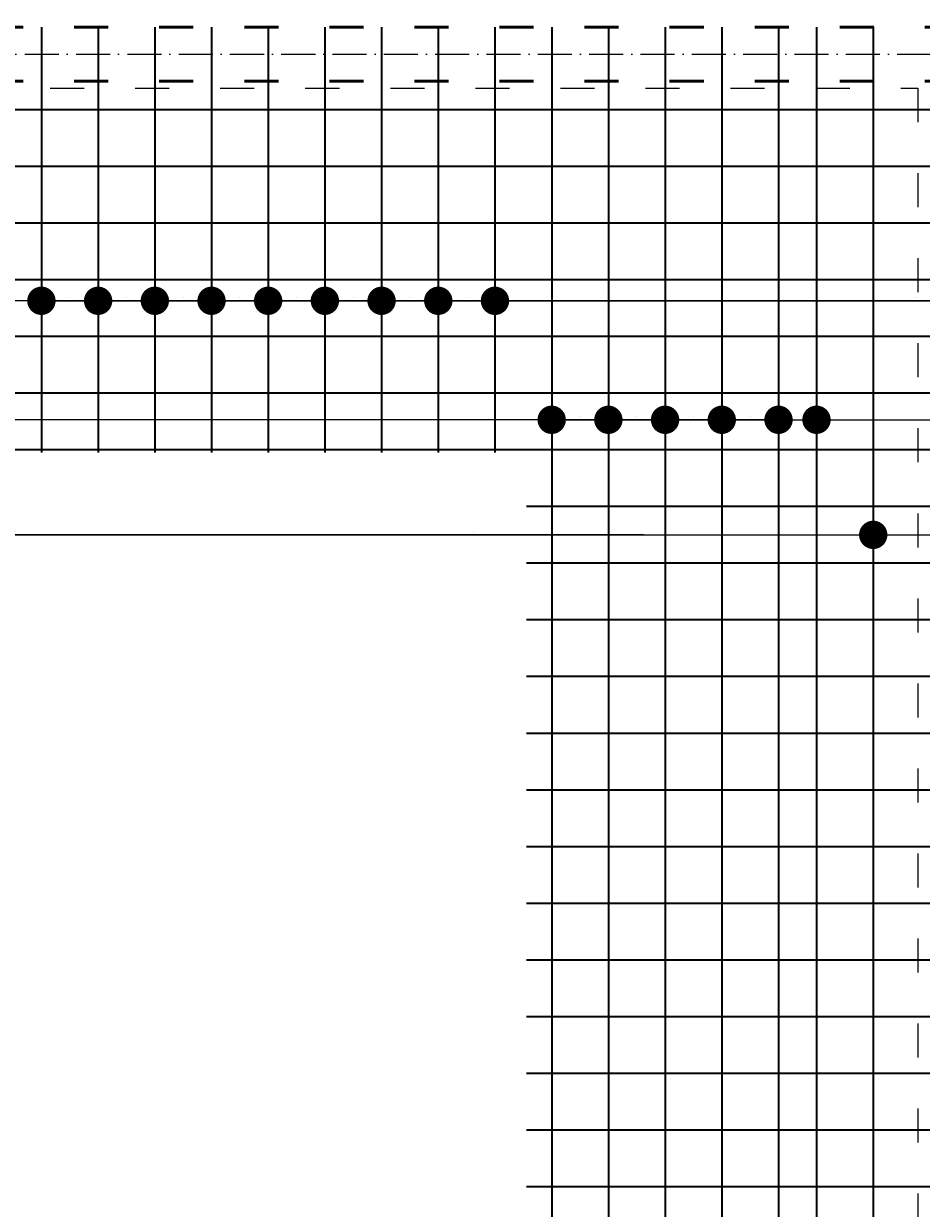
# Model space of a CAD drawing. Header units: millimetres. Extents: x 300938 to 312016, y 11971 to 20881.
# Tile 82 of 239: x 309081 to 309398, y 14872 to 15290. Entities that reach past the tile are written whole.
import ezdxf

# ---------------------------------------------------------------- set-up
doc = ezdxf.new("R2010")
doc.units = ezdxf.units.MM
doc.linetypes.add('ACAD_ISO03W100', pattern=[30, 12, -18])
doc.linetypes.add('ACAD_ISO10W100', pattern=[18, 12, -3, 0, -3])
for name, color, linetype, lineweight in [('konstrukcja wymiary', 1, 'Continuous', 13), ('osie', 5, 'ACAD_ISO10W100', 13), ('zbrojenie', 4, 'Continuous', 50), ('zbrojenie płyty', 141, 'Continuous', 35)]:
    doc.layers.add(name, color=color, linetype=linetype, lineweight=lineweight)
doc.layers.add('przerywane', color=6, linetype='ACAD_ISO03W100')
doc.styles.add('KONSTRUKCJA', font='romand.shx', dxfattribs={"oblique": 10})
doc.styles.get("Standard").update_dxf_attribs({"font": 'romand.shx', "oblique": 10})
doc.dimstyles.new('150', dxfattribs={"dimtxt": 10, "dimasz": 7, "dimexe": 1.25, "dimexo": 0.625, "dimgap": 3, "dimtad": 1, "dimdec": 0, "dimrnd": 0.5, "dimtxsty": 'KONSTRUKCJA', "dimblk": 'ARCHTICK', "dimcen": 2.5, "dimadec": 0, "dimazin": 0, "dimtfac": 1, "dimtdec": 0, "dimtix": 1, "dimtmove": 0, "dimatfit": 3, "dimfxl": 4, "dimfxlon": 1, "dimarcsym": 0})
doc.dimstyles.new('kropki', dxfattribs={"dimtxt": 0.001, "dimasz": 10, "dimexe": 1.25, "dimexo": 0.625, "dimgap": 1, "dimtad": 1, "dimtxsty": 'Standard', "dimblk": 'DOT', "dimcen": 2.5, "dimadec": 0, "dimazin": 0, "dimtfac": 1, "dimtmove": 0, "dimatfit": 3, "dimfxl": 1, "dimfxlon": 1, "dimarcsym": 0})

# ---------------------------------------------------------------- blocks, each defined once
blk = doc.blocks.new('_ArchTick')
at = {"color": 0, "linetype": 'ByBlock', "lineweight": 13, "const_width": 0.15}
blk.add_lwpolyline([(-0.5, -0.5), (0.5, 0.5)], dxfattribs=at)
blk = doc.blocks.new('*D2124')
at = {"layer": 'Defpoints', "color": 0, "transparency": 16777216}
for p in [(309164.63, 15501.22), (309164.63, 14393.22), (309000.63, 14353.22)]:
    blk.add_point(p, dxfattribs=at)
at = {"layer": 'konstrukcja wymiary', "color": 0, "lineweight": -2, "transparency": 16777216}
for p, q in [((309000.63, 15497.22), (309000.63, 15502.47)), ((309000.63, 15501.22), (309164.63, 15501.22)), ((309164.63, 15497.22), (309164.63, 15502.47))]:
    blk.add_line(p, q, dxfattribs=at)
at = {"layer": 'konstrukcja wymiary', "color": 0, "lineweight": -2, "transparency": 16777216, "xscale": 7, "yscale": 7, "zscale": 7, "rotation": 180}
blk.add_blockref('_ArchTick', (309000.63, 15501.22), dxfattribs=at)
at = {"layer": 'konstrukcja wymiary', "color": 0, "lineweight": -2, "transparency": 16777216, "xscale": 7, "yscale": 7, "zscale": 7}
blk.add_blockref('_ArchTick', (309164.63, 15501.22), dxfattribs=at)
at = {"layer": 'konstrukcja wymiary', "color": 0, "transparency": 16777216, "insert": (309082.63, 15509.22), "char_height": 10, "attachment_point": 5, "style": 'KONSTRUKCJA'}
blk.add_mtext('164', dxfattribs=at)
blk = doc.blocks.new('*D2125')
at = {"layer": 'Defpoints', "color": 0, "transparency": 16777216}
for p in [(309620.63, 15501.22), (309620.63, 14520.22), (309164.63, 14393.22)]:
    blk.add_point(p, dxfattribs=at)
at = {"layer": 'konstrukcja wymiary', "color": 0, "lineweight": -2, "transparency": 16777216}
for p, q in [((309164.63, 15497.22), (309164.63, 15502.47)), ((309164.63, 15501.22), (309620.63, 15501.22)), ((309620.63, 15497.22), (309620.63, 15502.47))]:
    blk.add_line(p, q, dxfattribs=at)
at = {"layer": 'konstrukcja wymiary', "color": 0, "lineweight": -2, "transparency": 16777216, "xscale": 7, "yscale": 7, "zscale": 7, "rotation": 180}
blk.add_blockref('_ArchTick', (309164.63, 15501.22), dxfattribs=at)
at = {"layer": 'konstrukcja wymiary', "color": 0, "lineweight": -2, "transparency": 16777216, "xscale": 7, "yscale": 7, "zscale": 7}
blk.add_blockref('_ArchTick', (309620.63, 15501.22), dxfattribs=at)
at = {"layer": 'konstrukcja wymiary', "color": 0, "transparency": 16777216, "insert": (309392.63, 15509.22), "char_height": 10, "attachment_point": 5, "style": 'KONSTRUKCJA'}
blk.add_mtext('456', dxfattribs=at)
blk = doc.blocks.new('_Dot')
at = {"color": 0, "linetype": 'ByBlock', "lineweight": -2}
blk.add_line((-0.5, 0), (-1, 0), dxfattribs=at)
at = {"color": 0, "linetype": 'ByBlock', "const_width": 0.5}
blk.add_lwpolyline([(-0.25, 0, 1), (0.25, 0, 1)], format="xyb", close=True, dxfattribs=at)
blk = doc.blocks.new('*D2728')
at = {"layer": 'Defpoints', "color": 0, "transparency": 16777216}
for p in [(309047.54, 15119.59), (309067.54, 15119.59), (309067.54, 15109.64)]:
    blk.add_point(p, dxfattribs=at)
at = {"layer": 'konstrukcja wymiary', "color": 0, "lineweight": -2, "transparency": 16777216}
for p, q in [((309037.54, 15109.64), (309027.54, 15109.64)), ((309047.54, 15110.64), (309047.54, 15108.39)), ((309047.54, 15109.64), (309067.54, 15109.64)), ((309067.54, 15110.64), (309067.54, 15108.39)), ((309077.54, 15109.64), (309087.54, 15109.64))]:
    blk.add_line(p, q, dxfattribs=at)
at = {"layer": 'konstrukcja wymiary', "color": 0, "lineweight": -2, "transparency": 16777216, "xscale": 10, "yscale": 10, "zscale": 10}
blk.add_blockref('_Dot', (309047.54, 15109.64), dxfattribs=at)
at = {"layer": 'konstrukcja wymiary', "color": 0, "lineweight": -2, "transparency": 16777216, "xscale": 10, "yscale": 10, "zscale": 10, "rotation": 180}
blk.add_blockref('_Dot', (309067.54, 15109.64), dxfattribs=at)
at = {"layer": 'konstrukcja wymiary', "color": 0, "transparency": 16777216, "insert": (309057.54, 15110.64), "char_height": 0.001, "attachment_point": 5}
blk.add_mtext('20', dxfattribs=at)
blk = doc.blocks.new('*D2729')
at = {"layer": 'Defpoints', "color": 0, "transparency": 16777216}
for p in [(309067.54, 15119.59), (309885.19, 15109.64), (309885.19, 15099.59)]:
    blk.add_point(p, dxfattribs=at)
at = {"layer": 'konstrukcja wymiary', "color": 0, "lineweight": -2, "transparency": 16777216}
for p, q in [((309067.54, 15110.64), (309067.54, 15108.39)), ((309077.54, 15109.64), (309875.19, 15109.64)), ((309885.19, 15108.64), (309885.19, 15110.89))]:
    blk.add_line(p, q, dxfattribs=at)
at = {"layer": 'konstrukcja wymiary', "color": 0, "lineweight": -2, "transparency": 16777216, "xscale": 10, "yscale": 10, "zscale": 10, "rotation": 180}
blk.add_blockref('_Dot', (309067.54, 15109.64), dxfattribs=at)
at = {"layer": 'konstrukcja wymiary', "color": 0, "lineweight": -2, "transparency": 16777216, "xscale": 10, "yscale": 10, "zscale": 10}
blk.add_blockref('_Dot', (309885.19, 15109.64), dxfattribs=at)
at = {"layer": 'konstrukcja wymiary', "color": 0, "transparency": 16777216, "insert": (309476.36, 15110.64), "char_height": 0.001, "attachment_point": 5}
blk.add_mtext('817,65', dxfattribs=at)
blk = doc.blocks.new('*D2741')
at = {"layer": 'Defpoints', "color": 0, "transparency": 16777216}
for p in [(309267.52, 15159.72), (309287.52, 15159.72), (309287.52, 15150.23)]:
    blk.add_point(p, dxfattribs=at)
at = {"layer": 'konstrukcja wymiary', "color": 0, "lineweight": -2, "transparency": 16777216}
for p, q in [((309257.52, 15150.23), (309247.52, 15150.23)), ((309267.52, 15151.23), (309267.52, 15148.98)), ((309267.52, 15150.23), (309287.52, 15150.23)), ((309287.52, 15151.23), (309287.52, 15148.98)), ((309297.52, 15150.23), (309307.52, 15150.23))]:
    blk.add_line(p, q, dxfattribs=at)
at = {"layer": 'konstrukcja wymiary', "color": 0, "lineweight": -2, "transparency": 16777216, "xscale": 10, "yscale": 10, "zscale": 10}
blk.add_blockref('_Dot', (309267.52, 15150.23), dxfattribs=at)
at = {"layer": 'konstrukcja wymiary', "color": 0, "lineweight": -2, "transparency": 16777216, "xscale": 10, "yscale": 10, "zscale": 10, "rotation": 180}
blk.add_blockref('_Dot', (309287.52, 15150.23), dxfattribs=at)
at = {"layer": 'konstrukcja wymiary', "color": 0, "transparency": 16777216, "insert": (309277.52, 15151.23), "char_height": 0.001, "attachment_point": 5}
blk.add_mtext('20', dxfattribs=at)
blk = doc.blocks.new('*D2742')
at = {"layer": 'Defpoints', "color": 0, "transparency": 16777216}
for p in [(309287.52, 15159.72), (309307.52, 15159.72), (309307.52, 15150.23)]:
    blk.add_point(p, dxfattribs=at)
at = {"layer": 'konstrukcja wymiary', "color": 0, "lineweight": -2, "transparency": 16777216}
for p, q in [((309277.52, 15150.23), (309267.52, 15150.23)), ((309287.52, 15151.23), (309287.52, 15148.98)), ((309287.52, 15150.23), (309307.52, 15150.23)), ((309307.52, 15151.23), (309307.52, 15148.98)), ((309317.52, 15150.23), (309327.52, 15150.23))]:
    blk.add_line(p, q, dxfattribs=at)
at = {"layer": 'konstrukcja wymiary', "color": 0, "lineweight": -2, "transparency": 16777216, "xscale": 10, "yscale": 10, "zscale": 10}
blk.add_blockref('_Dot', (309287.52, 15150.23), dxfattribs=at)
at = {"layer": 'konstrukcja wymiary', "color": 0, "lineweight": -2, "transparency": 16777216, "xscale": 10, "yscale": 10, "zscale": 10, "rotation": 180}
blk.add_blockref('_Dot', (309307.52, 15150.23), dxfattribs=at)
at = {"layer": 'konstrukcja wymiary', "color": 0, "transparency": 16777216, "insert": (309297.52, 15151.23), "char_height": 0.001, "attachment_point": 5}
blk.add_mtext('20', dxfattribs=at)
blk = doc.blocks.new('*D2743')
at = {"layer": 'Defpoints', "color": 0, "transparency": 16777216}
for p in [(309307.52, 15159.72), (309327.52, 15159.72), (309327.52, 15150.23)]:
    blk.add_point(p, dxfattribs=at)
at = {"layer": 'konstrukcja wymiary', "color": 0, "lineweight": -2, "transparency": 16777216}
for p, q in [((309297.52, 15150.23), (309287.52, 15150.23)), ((309307.52, 15151.23), (309307.52, 15148.98)), ((309307.52, 15150.23), (309327.52, 15150.23)), ((309327.52, 15151.23), (309327.52, 15148.98)), ((309337.52, 15150.23), (309347.52, 15150.23))]:
    blk.add_line(p, q, dxfattribs=at)
at = {"layer": 'konstrukcja wymiary', "color": 0, "lineweight": -2, "transparency": 16777216, "xscale": 10, "yscale": 10, "zscale": 10}
blk.add_blockref('_Dot', (309307.52, 15150.23), dxfattribs=at)
at = {"layer": 'konstrukcja wymiary', "color": 0, "lineweight": -2, "transparency": 16777216, "xscale": 10, "yscale": 10, "zscale": 10, "rotation": 180}
blk.add_blockref('_Dot', (309327.52, 15150.23), dxfattribs=at)
at = {"layer": 'konstrukcja wymiary', "color": 0, "transparency": 16777216, "insert": (309317.52, 15151.23), "char_height": 0.001, "attachment_point": 5}
blk.add_mtext('20', dxfattribs=at)
blk = doc.blocks.new('*D2744')
at = {"layer": 'Defpoints', "color": 0, "transparency": 16777216}
for p in [(309327.52, 15159.72), (309347.52, 15159.72), (309347.52, 15150.23)]:
    blk.add_point(p, dxfattribs=at)
at = {"layer": 'konstrukcja wymiary', "color": 0, "lineweight": -2, "transparency": 16777216}
for p, q in [((309317.52, 15150.23), (309307.52, 15150.23)), ((309327.52, 15151.23), (309327.52, 15148.98)), ((309327.52, 15150.23), (309347.52, 15150.23)), ((309347.52, 15151.23), (309347.52, 15148.98)), ((309357.52, 15150.23), (309367.52, 15150.23))]:
    blk.add_line(p, q, dxfattribs=at)
at = {"layer": 'konstrukcja wymiary', "color": 0, "lineweight": -2, "transparency": 16777216, "xscale": 10, "yscale": 10, "zscale": 10}
blk.add_blockref('_Dot', (309327.52, 15150.23), dxfattribs=at)
at = {"layer": 'konstrukcja wymiary', "color": 0, "lineweight": -2, "transparency": 16777216, "xscale": 10, "yscale": 10, "zscale": 10, "rotation": 180}
blk.add_blockref('_Dot', (309347.52, 15150.23), dxfattribs=at)
at = {"layer": 'konstrukcja wymiary', "color": 0, "transparency": 16777216, "insert": (309337.52, 15151.23), "char_height": 0.001, "attachment_point": 5}
blk.add_mtext('20', dxfattribs=at)
blk = doc.blocks.new('*D2745')
at = {"layer": 'Defpoints', "color": 0, "transparency": 16777216}
for p in [(309347.52, 15159.72), (309360.92, 15159.72), (309360.92, 15150.23)]:
    blk.add_point(p, dxfattribs=at)
at = {"layer": 'konstrukcja wymiary', "color": 0, "lineweight": -2, "transparency": 16777216}
for p, q in [((309337.52, 15150.23), (309327.52, 15150.23)), ((309347.52, 15151.23), (309347.52, 15148.98)), ((309347.52, 15150.23), (309360.92, 15150.23)), ((309360.92, 15151.23), (309360.92, 15148.98)), ((309370.92, 15150.23), (309380.92, 15150.23))]:
    blk.add_line(p, q, dxfattribs=at)
at = {"layer": 'konstrukcja wymiary', "color": 0, "lineweight": -2, "transparency": 16777216, "xscale": 10, "yscale": 10, "zscale": 10}
blk.add_blockref('_Dot', (309347.52, 15150.23), dxfattribs=at)
at = {"layer": 'konstrukcja wymiary', "color": 0, "lineweight": -2, "transparency": 16777216, "xscale": 10, "yscale": 10, "zscale": 10, "rotation": 180}
blk.add_blockref('_Dot', (309360.92, 15150.23), dxfattribs=at)
at = {"layer": 'konstrukcja wymiary', "color": 0, "transparency": 16777216, "insert": (309354.22, 15151.23), "char_height": 0.001, "attachment_point": 5}
blk.add_mtext('13,4', dxfattribs=at)
blk = doc.blocks.new('*D2746')
at = {"layer": 'Defpoints', "color": 0, "transparency": 16777216}
for p in [(310376.34, 15181.72), (309360.92, 15159.72), (310376.34, 15150.23)]:
    blk.add_point(p, dxfattribs=at)
at = {"layer": 'konstrukcja wymiary', "color": 0, "lineweight": -2, "transparency": 16777216}
for p, q in [((309360.92, 15151.23), (309360.92, 15148.98)), ((309370.92, 15150.23), (310366.34, 15150.23)), ((310376.34, 15151.23), (310376.34, 15148.98))]:
    blk.add_line(p, q, dxfattribs=at)
at = {"layer": 'konstrukcja wymiary', "color": 0, "lineweight": -2, "transparency": 16777216, "xscale": 10, "yscale": 10, "zscale": 10, "rotation": 180}
blk.add_blockref('_Dot', (309360.92, 15150.23), dxfattribs=at)
at = {"layer": 'konstrukcja wymiary', "color": 0, "lineweight": -2, "transparency": 16777216, "xscale": 10, "yscale": 10, "zscale": 10}
blk.add_blockref('_Dot', (310376.34, 15150.23), dxfattribs=at)
at = {"layer": 'konstrukcja wymiary', "color": 0, "transparency": 16777216, "insert": (309868.63, 15151.23), "char_height": 0.001, "attachment_point": 5}
blk.add_mtext('1015,43', dxfattribs=at)
blk = doc.blocks.new('*D2752')
at = {"layer": 'Defpoints', "color": 0, "transparency": 16777216}
for p in [(309012.54, 15119.72), (309467.13, 15119.72), (309467.13, 15109.64)]:
    blk.add_point(p, dxfattribs=at)
at = {"layer": 'konstrukcja wymiary', "color": 0, "lineweight": -2, "transparency": 16777216}
for p, q in [((309012.54, 15110.64), (309012.54, 15108.39)), ((309022.54, 15109.64), (309457.13, 15109.64)), ((309467.13, 15110.64), (309467.13, 15108.39))]:
    blk.add_line(p, q, dxfattribs=at)
at = {"layer": 'konstrukcja wymiary', "color": 0, "lineweight": -2, "transparency": 16777216, "xscale": 10, "yscale": 10, "zscale": 10, "rotation": 180}
blk.add_blockref('_Dot', (309012.54, 15109.64), dxfattribs=at)
at = {"layer": 'konstrukcja wymiary', "color": 0, "lineweight": -2, "transparency": 16777216, "xscale": 10, "yscale": 10, "zscale": 10}
blk.add_blockref('_Dot', (309467.13, 15109.64), dxfattribs=at)
at = {"layer": 'konstrukcja wymiary', "color": 0, "transparency": 16777216, "insert": (309239.84, 15110.64), "char_height": 0.001, "attachment_point": 5}
blk.add_mtext('454,59', dxfattribs=at)
blk = doc.blocks.new('*D2770')
at = {"layer": 'Defpoints', "color": 0, "transparency": 16777216}
for p in [(309380.92, 15120.25), (309427.13, 15120.25), (309427.13, 15109.64)]:
    blk.add_point(p, dxfattribs=at)
at = {"layer": 'konstrukcja wymiary', "color": 0, "lineweight": -2, "transparency": 16777216}
for p, q in [((309380.92, 15110.64), (309380.92, 15108.39)), ((309390.92, 15109.64), (309417.13, 15109.64)), ((309427.13, 15110.64), (309427.13, 15108.39))]:
    blk.add_line(p, q, dxfattribs=at)
at = {"layer": 'konstrukcja wymiary', "color": 0, "lineweight": -2, "transparency": 16777216, "xscale": 10, "yscale": 10, "zscale": 10, "rotation": 180}
blk.add_blockref('_Dot', (309380.92, 15109.64), dxfattribs=at)
at = {"layer": 'konstrukcja wymiary', "color": 0, "lineweight": -2, "transparency": 16777216, "xscale": 10, "yscale": 10, "zscale": 10}
blk.add_blockref('_Dot', (309427.13, 15109.64), dxfattribs=at)
at = {"layer": 'konstrukcja wymiary', "color": 0, "transparency": 16777216, "insert": (309404.02, 15110.64), "char_height": 0.001, "attachment_point": 5}
blk.add_mtext('46,21', dxfattribs=at)
blk = doc.blocks.new('*D2874')
at = {"layer": 'Defpoints', "color": 0, "transparency": 16777216}
for p in [(309567.13, 15199.72), (309247.52, 15192.21), (309247.52, 15179.72)]:
    blk.add_point(p, dxfattribs=at)
at = {"layer": 'konstrukcja wymiary', "color": 0, "lineweight": -2, "transparency": 16777216}
for p, q in [((309247.52, 15191.21), (309247.52, 15193.46)), ((309557.13, 15192.21), (309257.52, 15192.21)), ((309567.13, 15193.21), (309567.13, 15190.96))]:
    blk.add_line(p, q, dxfattribs=at)
at = {"layer": 'konstrukcja wymiary', "color": 0, "lineweight": -2, "transparency": 16777216, "xscale": 10, "yscale": 10, "zscale": 10, "rotation": 180}
blk.add_blockref('_Dot', (309247.52, 15192.21), dxfattribs=at)
at = {"layer": 'konstrukcja wymiary', "color": 0, "lineweight": -2, "transparency": 16777216, "xscale": 10, "yscale": 10, "zscale": 10}
blk.add_blockref('_Dot', (309567.13, 15192.21), dxfattribs=at)
at = {"layer": 'konstrukcja wymiary', "color": 0, "transparency": 16777216, "insert": (309407.32, 15193.21), "char_height": 0.001, "attachment_point": 5}
blk.add_mtext('319,61', dxfattribs=at)
blk = doc.blocks.new('*D2875')
at = {"layer": 'Defpoints', "color": 0, "transparency": 16777216}
for p in [(309227.52, 15192.21), (309227.52, 15179.72), (309247.52, 15179.72)]:
    blk.add_point(p, dxfattribs=at)
at = {"layer": 'konstrukcja wymiary', "color": 0, "lineweight": -2, "transparency": 16777216}
for p, q in [((309217.52, 15192.21), (309207.52, 15192.21)), ((309227.52, 15191.21), (309227.52, 15193.46)), ((309247.52, 15192.21), (309227.52, 15192.21)), ((309247.52, 15191.21), (309247.52, 15193.46)), ((309257.52, 15192.21), (309267.52, 15192.21))]:
    blk.add_line(p, q, dxfattribs=at)
at = {"layer": 'konstrukcja wymiary', "color": 0, "lineweight": -2, "transparency": 16777216, "xscale": 10, "yscale": 10, "zscale": 10}
blk.add_blockref('_Dot', (309227.52, 15192.21), dxfattribs=at)
at = {"layer": 'konstrukcja wymiary', "color": 0, "lineweight": -2, "transparency": 16777216, "xscale": 10, "yscale": 10, "zscale": 10, "rotation": 180}
blk.add_blockref('_Dot', (309247.52, 15192.21), dxfattribs=at)
at = {"layer": 'konstrukcja wymiary', "color": 0, "transparency": 16777216, "insert": (309237.52, 15193.21), "char_height": 0.001, "attachment_point": 5}
blk.add_mtext('20', dxfattribs=at)
blk = doc.blocks.new('*D2876')
at = {"layer": 'Defpoints', "color": 0, "transparency": 16777216}
for p in [(309207.52, 15192.21), (309207.52, 15179.72), (309227.52, 15179.72)]:
    blk.add_point(p, dxfattribs=at)
at = {"layer": 'konstrukcja wymiary', "color": 0, "lineweight": -2, "transparency": 16777216}
for p, q in [((309197.52, 15192.21), (309187.52, 15192.21)), ((309207.52, 15191.21), (309207.52, 15193.46)), ((309227.52, 15192.21), (309207.52, 15192.21)), ((309227.52, 15191.21), (309227.52, 15193.46)), ((309237.52, 15192.21), (309247.52, 15192.21))]:
    blk.add_line(p, q, dxfattribs=at)
at = {"layer": 'konstrukcja wymiary', "color": 0, "lineweight": -2, "transparency": 16777216, "xscale": 10, "yscale": 10, "zscale": 10}
blk.add_blockref('_Dot', (309207.52, 15192.21), dxfattribs=at)
at = {"layer": 'konstrukcja wymiary', "color": 0, "lineweight": -2, "transparency": 16777216, "xscale": 10, "yscale": 10, "zscale": 10, "rotation": 180}
blk.add_blockref('_Dot', (309227.52, 15192.21), dxfattribs=at)
at = {"layer": 'konstrukcja wymiary', "color": 0, "transparency": 16777216, "insert": (309217.52, 15193.21), "char_height": 0.001, "attachment_point": 5}
blk.add_mtext('20', dxfattribs=at)
blk = doc.blocks.new('*D2877')
at = {"layer": 'Defpoints', "color": 0, "transparency": 16777216}
for p in [(309187.52, 15192.21), (309187.52, 15179.72), (309207.52, 15179.72)]:
    blk.add_point(p, dxfattribs=at)
at = {"layer": 'konstrukcja wymiary', "color": 0, "lineweight": -2, "transparency": 16777216}
for p, q in [((309177.52, 15192.21), (309167.52, 15192.21)), ((309187.52, 15191.21), (309187.52, 15193.46)), ((309207.52, 15192.21), (309187.52, 15192.21)), ((309207.52, 15191.21), (309207.52, 15193.46)), ((309217.52, 15192.21), (309227.52, 15192.21))]:
    blk.add_line(p, q, dxfattribs=at)
at = {"layer": 'konstrukcja wymiary', "color": 0, "lineweight": -2, "transparency": 16777216, "xscale": 10, "yscale": 10, "zscale": 10}
blk.add_blockref('_Dot', (309187.52, 15192.21), dxfattribs=at)
at = {"layer": 'konstrukcja wymiary', "color": 0, "lineweight": -2, "transparency": 16777216, "xscale": 10, "yscale": 10, "zscale": 10, "rotation": 180}
blk.add_blockref('_Dot', (309207.52, 15192.21), dxfattribs=at)
at = {"layer": 'konstrukcja wymiary', "color": 0, "transparency": 16777216, "insert": (309197.52, 15193.21), "char_height": 0.001, "attachment_point": 5}
blk.add_mtext('20', dxfattribs=at)
blk = doc.blocks.new('*D2878')
at = {"layer": 'Defpoints', "color": 0, "transparency": 16777216}
for p in [(309167.52, 15192.21), (309167.52, 15179.72), (309187.52, 15179.72)]:
    blk.add_point(p, dxfattribs=at)
at = {"layer": 'konstrukcja wymiary', "color": 0, "lineweight": -2, "transparency": 16777216}
for p, q in [((309157.52, 15192.21), (309147.52, 15192.21)), ((309167.52, 15191.21), (309167.52, 15193.46)), ((309187.52, 15192.21), (309167.52, 15192.21)), ((309187.52, 15191.21), (309187.52, 15193.46)), ((309197.52, 15192.21), (309207.52, 15192.21))]:
    blk.add_line(p, q, dxfattribs=at)
at = {"layer": 'konstrukcja wymiary', "color": 0, "lineweight": -2, "transparency": 16777216, "xscale": 10, "yscale": 10, "zscale": 10}
blk.add_blockref('_Dot', (309167.52, 15192.21), dxfattribs=at)
at = {"layer": 'konstrukcja wymiary', "color": 0, "lineweight": -2, "transparency": 16777216, "xscale": 10, "yscale": 10, "zscale": 10, "rotation": 180}
blk.add_blockref('_Dot', (309187.52, 15192.21), dxfattribs=at)
at = {"layer": 'konstrukcja wymiary', "color": 0, "transparency": 16777216, "insert": (309177.52, 15193.21), "char_height": 0.001, "attachment_point": 5}
blk.add_mtext('20', dxfattribs=at)
blk = doc.blocks.new('*D2879')
at = {"layer": 'Defpoints', "color": 0, "transparency": 16777216}
for p in [(309147.55, 15192.21), (309147.55, 15179.72), (309167.52, 15179.72)]:
    blk.add_point(p, dxfattribs=at)
at = {"layer": 'konstrukcja wymiary', "color": 0, "lineweight": -2, "transparency": 16777216}
for p, q in [((309137.55, 15192.21), (309127.55, 15192.21)), ((309147.55, 15191.21), (309147.55, 15193.46)), ((309167.52, 15192.21), (309147.55, 15192.21)), ((309167.52, 15191.21), (309167.52, 15193.46)), ((309177.52, 15192.21), (309187.52, 15192.21))]:
    blk.add_line(p, q, dxfattribs=at)
at = {"layer": 'konstrukcja wymiary', "color": 0, "lineweight": -2, "transparency": 16777216, "xscale": 10, "yscale": 10, "zscale": 10}
blk.add_blockref('_Dot', (309147.55, 15192.21), dxfattribs=at)
at = {"layer": 'konstrukcja wymiary', "color": 0, "lineweight": -2, "transparency": 16777216, "xscale": 10, "yscale": 10, "zscale": 10, "rotation": 180}
blk.add_blockref('_Dot', (309167.52, 15192.21), dxfattribs=at)
at = {"layer": 'konstrukcja wymiary', "color": 0, "transparency": 16777216, "insert": (309157.53, 15193.21), "char_height": 0.001, "attachment_point": 5}
blk.add_mtext('19,97', dxfattribs=at)
blk = doc.blocks.new('*D2880')
at = {"layer": 'Defpoints', "color": 0, "transparency": 16777216}
for p in [(309127.55, 15192.21), (309127.55, 15179.72), (309147.55, 15179.72)]:
    blk.add_point(p, dxfattribs=at)
at = {"layer": 'konstrukcja wymiary', "color": 0, "lineweight": -2, "transparency": 16777216}
for p, q in [((309117.55, 15192.21), (309107.55, 15192.21)), ((309127.55, 15191.21), (309127.55, 15193.46)), ((309147.55, 15192.21), (309127.55, 15192.21)), ((309147.55, 15191.21), (309147.55, 15193.46)), ((309157.55, 15192.21), (309167.55, 15192.21))]:
    blk.add_line(p, q, dxfattribs=at)
at = {"layer": 'konstrukcja wymiary', "color": 0, "lineweight": -2, "transparency": 16777216, "xscale": 10, "yscale": 10, "zscale": 10}
blk.add_blockref('_Dot', (309127.55, 15192.21), dxfattribs=at)
at = {"layer": 'konstrukcja wymiary', "color": 0, "lineweight": -2, "transparency": 16777216, "xscale": 10, "yscale": 10, "zscale": 10, "rotation": 180}
blk.add_blockref('_Dot', (309147.55, 15192.21), dxfattribs=at)
at = {"layer": 'konstrukcja wymiary', "color": 0, "transparency": 16777216, "insert": (309137.55, 15193.21), "char_height": 0.001, "attachment_point": 5}
blk.add_mtext('20', dxfattribs=at)
blk = doc.blocks.new('*D2881')
at = {"layer": 'Defpoints', "color": 0, "transparency": 16777216}
for p in [(309107.55, 15192.21), (309107.55, 15179.72), (309127.55, 15179.72)]:
    blk.add_point(p, dxfattribs=at)
at = {"layer": 'konstrukcja wymiary', "color": 0, "lineweight": -2, "transparency": 16777216}
for p, q in [((309097.55, 15192.21), (309087.55, 15192.21)), ((309107.55, 15191.21), (309107.55, 15193.46)), ((309127.55, 15192.21), (309107.55, 15192.21)), ((309127.55, 15191.21), (309127.55, 15193.46)), ((309137.55, 15192.21), (309147.55, 15192.21))]:
    blk.add_line(p, q, dxfattribs=at)
at = {"layer": 'konstrukcja wymiary', "color": 0, "lineweight": -2, "transparency": 16777216, "xscale": 10, "yscale": 10, "zscale": 10}
blk.add_blockref('_Dot', (309107.55, 15192.21), dxfattribs=at)
at = {"layer": 'konstrukcja wymiary', "color": 0, "lineweight": -2, "transparency": 16777216, "xscale": 10, "yscale": 10, "zscale": 10, "rotation": 180}
blk.add_blockref('_Dot', (309127.55, 15192.21), dxfattribs=at)
at = {"layer": 'konstrukcja wymiary', "color": 0, "transparency": 16777216, "insert": (309117.55, 15193.21), "char_height": 0.001, "attachment_point": 5}
blk.add_mtext('20', dxfattribs=at)
blk = doc.blocks.new('*D2882')
at = {"layer": 'Defpoints', "color": 0, "transparency": 16777216}
for p in [(309087.55, 15192.21), (309087.55, 15179.72), (309107.55, 15179.72)]:
    blk.add_point(p, dxfattribs=at)
at = {"layer": 'konstrukcja wymiary', "color": 0, "lineweight": -2, "transparency": 16777216}
for p, q in [((309077.55, 15192.21), (309067.55, 15192.21)), ((309087.55, 15191.21), (309087.55, 15193.46)), ((309107.55, 15192.21), (309087.55, 15192.21)), ((309107.55, 15191.21), (309107.55, 15193.46)), ((309117.55, 15192.21), (309127.55, 15192.21))]:
    blk.add_line(p, q, dxfattribs=at)
at = {"layer": 'konstrukcja wymiary', "color": 0, "lineweight": -2, "transparency": 16777216, "xscale": 10, "yscale": 10, "zscale": 10}
blk.add_blockref('_Dot', (309087.55, 15192.21), dxfattribs=at)
at = {"layer": 'konstrukcja wymiary', "color": 0, "lineweight": -2, "transparency": 16777216, "xscale": 10, "yscale": 10, "zscale": 10, "rotation": 180}
blk.add_blockref('_Dot', (309107.55, 15192.21), dxfattribs=at)
at = {"layer": 'konstrukcja wymiary', "color": 0, "transparency": 16777216, "insert": (309097.55, 15193.21), "char_height": 0.001, "attachment_point": 5}
blk.add_mtext('20', dxfattribs=at)
blk = doc.blocks.new('*D2883')
at = {"layer": 'Defpoints', "color": 0, "transparency": 16777216}
for p in [(309704.23, 15192.21), (309087.55, 15179.72), (309704.23, 15179.72)]:
    blk.add_point(p, dxfattribs=at)
at = {"layer": 'konstrukcja wymiary', "color": 0, "lineweight": -2, "transparency": 16777216}
for p, q in [((309087.55, 15191.21), (309087.55, 15193.46)), ((309097.55, 15192.21), (309694.23, 15192.21)), ((309704.23, 15191.21), (309704.23, 15193.46))]:
    blk.add_line(p, q, dxfattribs=at)
at = {"layer": 'konstrukcja wymiary', "color": 0, "lineweight": -2, "transparency": 16777216, "xscale": 10, "yscale": 10, "zscale": 10, "rotation": 180}
blk.add_blockref('_Dot', (309087.55, 15192.21), dxfattribs=at)
at = {"layer": 'konstrukcja wymiary', "color": 0, "lineweight": -2, "transparency": 16777216, "xscale": 10, "yscale": 10, "zscale": 10}
blk.add_blockref('_Dot', (309704.23, 15192.21), dxfattribs=at)
at = {"layer": 'konstrukcja wymiary', "color": 0, "transparency": 16777216, "insert": (309395.89, 15193.21), "char_height": 0.001, "attachment_point": 5}
blk.add_mtext('616,68', dxfattribs=at)

msp = doc.modelspace()

# ---------------------------------------------------------------- linework, layer by layer
at = {"layer": 'konstrukcja wymiary'}
for p, q in [((309577.131, 15192.213), (308901.853, 15192.213)), ((309300.018, 15150.227), (308901.853, 15150.227)), ((309300.018, 15109.637), (308901.853, 15109.637))]:
    msp.add_line(p, q, dxfattribs=at)
at = {"layer": 'osie'}
msp.add_line((308773.963, 15279.224), (310778.683, 15279.224), dxfattribs=at)
at = {"layer": 'przerywane'}
for p, q in [((309000.631, 15267.224), (309396.631, 15267.224)), ((309396.631, 15267.224), (309396.631, 14711.224))]:
    msp.add_line(p, q, dxfattribs=at)
at = {"layer": 'zbrojenie', "linetype": 'ACAD_ISO03W100'}
for p, q in [((308979.131, 15288.724), (310758.131, 15288.724)), ((308979.131, 15269.724), (310758.131, 15269.724))]:
    msp.add_line(p, q, dxfattribs=at)
at = {"layer": 'zbrojenie płyty'}
for p, q in [((309087.535, 15288.724), (309087.551, 15138.724)), ((309107.535, 15288.724), (309107.551, 15138.724)), ((309127.535, 15288.724), (309127.551, 15138.724)), ((309147.535, 15288.724), (309147.551, 15138.724)), ((309167.518, 15288.724), (309167.518, 15138.724)), ((309187.518, 15288.724), (309187.518, 15138.724)), ((309207.518, 15288.724), (309207.518, 15138.724)), ((309227.518, 15288.724), (309227.518, 15138.724)), ((309247.518, 15288.724), (309247.518, 15138.724)), ((309267.518, 15288.724), (309267.518, 14549.224)), ((309287.518, 15288.724), (309287.518, 14549.224)), ((309307.518, 15288.724), (309307.518, 14549.224)), ((309327.518, 15288.724), (309327.518, 14549.224)), ((309347.518, 15288.724), (309347.518, 14549.224)), ((309360.918, 15288.724), (309360.918, 14549.224)), ((309380.918, 15288.724), (309380.918, 14549.224)), ((308979.131, 15259.724), (309898.631, 15259.724)), ((308979.131, 15239.724), (309898.631, 15239.724)), ((308979.131, 15219.724), (309898.631, 15219.724)), ((308979.131, 15199.724), (309898.631, 15199.724)), ((308979.131, 15179.724), (309898.631, 15179.724)), ((308979.131, 15159.724), (309898.631, 15159.724)), ((308979.131, 15139.724), (309898.631, 15139.724)), ((309258.631, 15119.724), (309558.631, 15119.724)), ((309258.631, 15099.724), (309558.631, 15099.724)), ((309258.631, 15079.724), (309558.631, 15079.724)), ((309258.631, 15059.724), (309558.631, 15059.724)), ((309258.631, 15039.724), (309558.631, 15039.724)), ((309258.631, 15019.724), (309558.631, 15019.724)), ((309258.631, 14999.724), (309558.631, 14999.724)), ((309258.631, 14979.724), (309558.631, 14979.724)), ((309258.631, 14959.724), (309558.631, 14959.724)), ((309258.631, 14939.724), (309558.631, 14939.724)), ((309258.631, 14919.724), (309558.631, 14919.724)), ((309258.631, 14899.724), (309558.631, 14899.724)), ((309258.631, 14879.724), (309558.631, 14879.724))]:
    msp.add_line(p, q, dxfattribs=at)

# ---------------------------------------------------------------- dimensions: what is measured, and where the dimension line sits
at = {"layer": 'konstrukcja wymiary'}
for base, p1, p2, dimstyle, picture, middle in [((309164.631, 15501.224), (309000.631, 14353.224), (309164.631, 14393.224), '150', '*D2124', (309082.631, 15509.224)), ((309620.631, 15501.224), (309164.631, 14393.224), (309620.631, 14520.224), '150', '*D2125', (309392.631, 15509.224)), ((309087.547, 15192.213), (309107.547, 15179.724), (309087.547, 15179.724), 'kropki', '*D2882', (309097.547, 15193.213)), ((309704.231, 15192.213), (309087.547, 15179.724), (309704.231, 15179.724), 'kropki', '*D2883', (309395.889, 15193.213)), ((309107.547, 15192.213), (309127.547, 15179.724), (309107.547, 15179.724), 'kropki', '*D2881', (309117.547, 15193.213)), ((309127.547, 15192.213), (309147.547, 15179.724), (309127.547, 15179.724), 'kropki', '*D2880', (309137.547, 15193.213)), ((309147.547, 15192.213), (309167.518, 15179.724), (309147.547, 15179.724), 'kropki', '*D2879', (309157.532, 15193.213)), ((309167.518, 15192.213), (309187.518, 15179.724), (309167.518, 15179.724), 'kropki', '*D2878', (309177.518, 15193.213)), ((309187.518, 15192.213), (309207.518, 15179.724), (309187.518, 15179.724), 'kropki', '*D2877', (309197.518, 15193.213)), ((309207.518, 15192.213), (309227.518, 15179.724), (309207.518, 15179.724), 'kropki', '*D2876', (309217.518, 15193.213)), ((309227.518, 15192.213), (309247.518, 15179.724), (309227.518, 15179.724), 'kropki', '*D2875', (309237.518, 15193.213)), ((309247.518, 15192.213), (309567.131, 15199.724), (309247.518, 15179.724), 'kropki', '*D2874', (309407.324, 15193.213)), ((310376.344, 15150.227), (309360.918, 15159.724), (310376.344, 15181.724), 'kropki', '*D2746', (309868.631, 15151.227)), ((309307.518, 15150.227), (309287.518, 15159.724), (309307.518, 15159.724), 'kropki', '*D2742', (309297.518, 15151.227)), ((309327.518, 15150.227), (309307.518, 15159.724), (309327.518, 15159.724), 'kropki', '*D2743', (309317.518, 15151.227)), ((309347.518, 15150.227), (309327.518, 15159.724), (309347.518, 15159.724), 'kropki', '*D2744', (309337.518, 15151.227)), ((309360.918, 15150.227), (309347.518, 15159.724), (309360.918, 15159.724), 'kropki', '*D2745', (309354.218, 15151.227)), ((309067.538, 15109.637), (309047.538, 15119.594), (309067.538, 15119.594), 'kropki', '*D2728', (309057.538, 15110.638)), ((309885.189, 15109.637), (309067.538, 15119.594), (309885.189, 15099.594), 'kropki', '*D2729', (309476.363, 15110.638))]:
    dim = msp.add_linear_dim(base=base, p1=p1, p2=p2, dimstyle=dimstyle, override={"dimtmove": 1}, dxfattribs=at)
    dim.commit()
    dim.dimension.update_dxf_attribs({"geometry": picture, "text_midpoint": middle})
for base, p1, p2, picture, middle in [((309287.518, 15150.227), (309267.518, 15159.724), (309287.518, 15159.724), '*D2741', (309277.518, 15151.227)), ((309467.131, 15109.637), (309012.54, 15119.724), (309467.131, 15119.724), '*D2752', (309239.835, 15110.638)), ((309427.131, 15109.637), (309380.918, 15120.247), (309427.131, 15120.247), '*D2770', (309404.024, 15110.638))]:
    dim = msp.add_linear_dim(base=base, p1=p1, p2=p2, dimstyle='kropki', dxfattribs=at)
    dim.commit()
    dim.dimension.update_dxf_attribs({"geometry": picture, "text_midpoint": middle})

doc.saveas('drawing.dxf')
